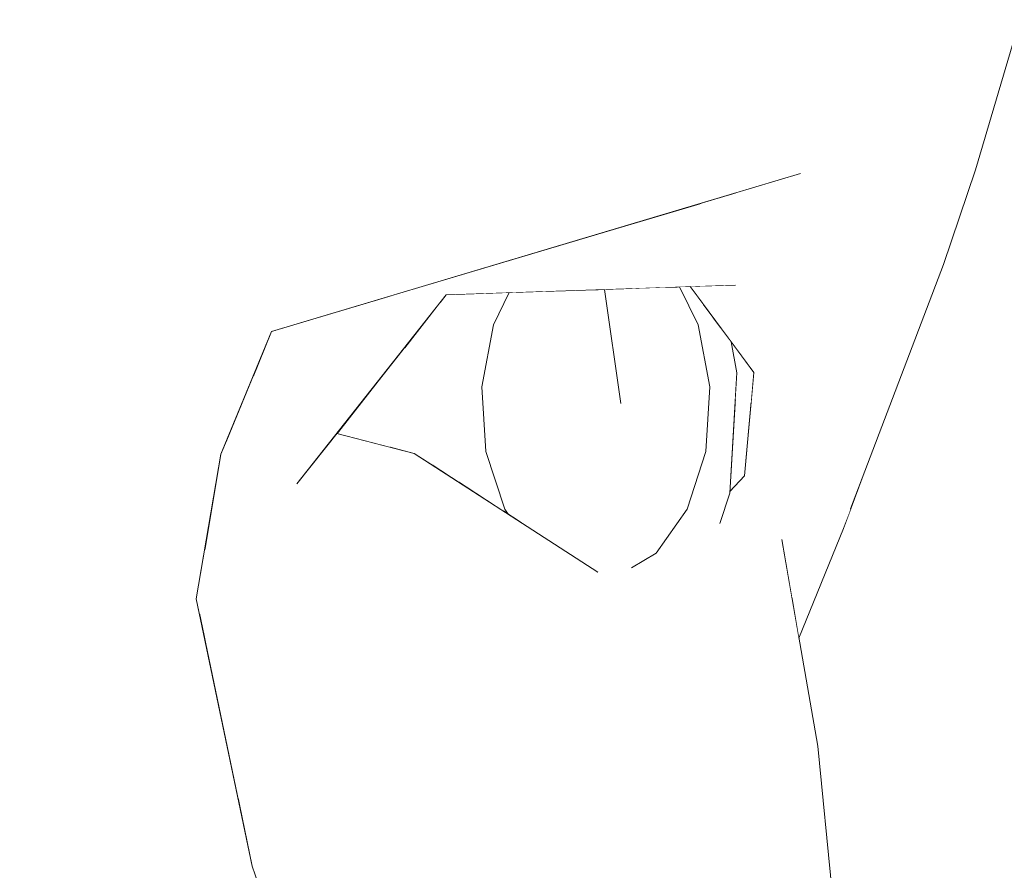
# Model space of a CAD drawing. Header units: millimetres. Extents: x 90539 to 127778, y -34922 to 14506.
# Tile 150 of 256: x 111048 to 111072, y 1211 to 1232. Entities that reach past the tile are written whole.
import ezdxf

# ---------------------------------------------------------------- set-up
doc = ezdxf.new("R2010")
doc.units = ezdxf.units.MM
doc.header["$MEASUREMENT"] = 0
doc.linetypes.add('Wipeout_Contour', pattern=[1000, 0, -1000])
for name, color, linetype in [('Nowe_A-Niepełnosprawni', 7, 'Continuous'), ('Nowe_A-Wymiary-Zewnętrzne', 7, 'Continuous'), ('Nowe_A-Ściany-Działowe', 7, 'Continuous')]:
    doc.layers.add(name, color=color, linetype=linetype)
doc.layers.add('Nowe_A-Niepełnosprawni_Nr_pióra__4', color=7, linetype='Continuous', lineweight=13)
doc.layers.add('Nowe_A-Wymiary-Zewnętrzne_Nr_pióra__46', color=5, linetype='Continuous', lineweight=15)
doc.layers.add('Nowe_A-Wymiary-Zewnętrzne_Nr_pióra__45', color=7, linetype='Continuous', lineweight=15, true_color=0x40a5ff)
doc.layers.add('Nowe_A-Wymiary-Zewnętrzne_Nr_pióra__85', color=7, linetype='Continuous', lineweight=13, true_color=0x80c2ff)
doc.styles.add('STYL_AUTOMATYCZNY_2', font='arial.ttf')
doc.dimstyles.new('STYL_AUTOMATYCZNY__1', dxfattribs={"dimtxt": 125, "dimasz": 47.5, "dimexe": 0.18, "dimexo": 20, "dimgap": 0, "dimtad": 1, "dimdec": 1, "dimlfac": 0.1, "dimzin": 0, "dimdsep": 46, "dimtxsty": 'STYL_AUTOMATYCZNY_2', "dimblk": 'ARROWHEAD_11', "dimblk1": 'ARROWHEAD_11', "dimblk2": 'ARROWHEAD_11', "dimcen": 0.09, "dimclrd": 256, "dimclre": 256, "dimclrt": 5, "dimadec": 1, "dimazin": 0, "dimtfac": 1, "dimtdec": 4, "dimtmove": 0, "dimatfit": 3, "dimfxl": 0, "dimtolj": 1, "dimtzin": 0, "dimarcsym": 0})

# ---------------------------------------------------------------- blocks, each defined once
blk = doc.blocks.new('ElemPrzekroju_23')
at = {"color": 254, "linetype": 'Wipeout_Contour', "lineweight": 0, "ltscale": 333236.734155}
blk.add_wipeout([(111070.979, 1225.71), (111071.77, 1228.06), (111073.411, 1233.63)], dxfattribs=at).dxf.layer = 'Nowe_A-Niepełnosprawni'
at = {"color": 254, "linetype": 'Wipeout_Contour', "lineweight": 0, "ltscale": 333164.690909}
blk.add_wipeout([(111053.089, 1228.24), (111044.568, 1229.17), (111046.385, 1225.76)], dxfattribs=at).dxf.layer = 'Nowe_A-Niepełnosprawni'
at = {"color": 254, "linetype": 'Wipeout_Contour', "lineweight": 0, "ltscale": 333189.692306}
blk.add_wipeout([(111054.284, 1224.05), (111059.806, 1226.57), (111054.92, 1226.57)], dxfattribs=at).dxf.layer = 'Nowe_A-Niepełnosprawni'
at = {"color": 254, "linetype": 'Wipeout_Contour', "lineweight": 0, "ltscale": 333221.412301}
blk.add_wipeout([(111066.269, 1223.03), (111068.765, 1223.32), (111065.81, 1225.2)], dxfattribs=at).dxf.layer = 'Nowe_A-Niepełnosprawni'
at = {"color": 254, "linetype": 'Wipeout_Contour', "lineweight": 0, "ltscale": 777481.680121}
blk.add_wipeout([(111060.426, 1219.343), (111062.394, 1218.07), (111063.472, 1218.148), (111063.229, 1218.181), (111062.876, 1218.297), (111061.999, 1218.635), (111061.117, 1219.017)], dxfattribs=at).dxf.layer = 'Nowe_A-Niepełnosprawni'
at = {"color": 254, "linetype": 'Wipeout_Contour', "lineweight": 0, "ltscale": 333171.405268}
blk.add_wipeout([(111054.46, 1199.78), (111050.105, 1213.69), (111046.993, 1214.93)], dxfattribs=at).dxf.layer = 'Nowe_A-Niepełnosprawni'
at = {"color": 254, "linetype": 'Wipeout_Contour', "lineweight": 0, "ltscale": 333231.030779}
blk.add_wipeout([(111068.376, 1237.13), (111069.607, 1231.14), (111072.273, 1235.85)], dxfattribs=at).dxf.layer = 'Nowe_A-Niepełnosprawni'
at = {"color": 254, "linetype": 'Wipeout_Contour', "lineweight": 0, "ltscale": 333191.116862}
blk.add_wipeout([(111053.138, 1234.52), (111053.089, 1228.24), (111063.943, 1229.22)], dxfattribs=at).dxf.layer = 'Nowe_A-Niepełnosprawni'
at = {"color": 254, "linetype": 'Wipeout_Contour', "lineweight": 0, "ltscale": 333201.906925}
blk.add_wipeout([(111054.284, 1224.05), (111067.429, 1227.97), (111059.806, 1226.57)], dxfattribs=at).dxf.layer = 'Nowe_A-Niepełnosprawni'
at = {"color": 254, "linetype": 'Wipeout_Contour', "lineweight": 0, "ltscale": 333159.741386}
blk.add_wipeout([(111044.42, 1222.33), (111048.683, 1222.36), (111046.385, 1225.76)], dxfattribs=at).dxf.layer = 'Nowe_A-Niepełnosprawni'
at = {"color": 254, "linetype": 'Wipeout_Contour', "lineweight": 0, "ltscale": 333224.065823}
blk.add_wipeout([(111068.765, 1223.32), (111066.962, 1218.88), (111068.666, 1219.64)], dxfattribs=at).dxf.layer = 'Nowe_A-Niepełnosprawni'
at = {"color": 254, "linetype": 'Wipeout_Contour', "lineweight": 0, "ltscale": 333210.110647}
blk.add_wipeout([(111062.394, 1218.07), (111061.517, 1214.15), (111065.909, 1217.32)], dxfattribs=at).dxf.layer = 'Nowe_A-Niepełnosprawni'
at = {"color": 254, "linetype": 'Wipeout_Contour', "lineweight": 0, "ltscale": 333181.837475}
blk.add_wipeout([(111050.105, 1213.69), (111054.46, 1199.78), (111057.756, 1199.58)], dxfattribs=at).dxf.layer = 'Nowe_A-Niepełnosprawni'
at = {"color": 254, "linetype": 'Wipeout_Contour', "lineweight": 0, "ltscale": 333194.628833}
blk.add_wipeout([(111056.836, 1236.92), (111053.138, 1234.52), (111063.943, 1229.22)], dxfattribs=at).dxf.layer = 'Nowe_A-Niepełnosprawni'
at = {"color": 254, "linetype": 'Wipeout_Contour', "lineweight": 0, "ltscale": 333233.304583}
blk.add_wipeout([(111070.979, 1225.71), (111072.273, 1235.85), (111069.607, 1231.14)], dxfattribs=at).dxf.layer = 'Nowe_A-Niepełnosprawni'
at = {"color": 254, "linetype": 'Wipeout_Contour', "lineweight": 0, "ltscale": 333220.24037}
blk.add_wipeout([(111067.853, 1213.75), (111066.036, 1220.46), (111065.909, 1217.32)], dxfattribs=at).dxf.layer = 'Nowe_A-Niepełnosprawni'
at = {"color": 254, "linetype": 'Wipeout_Contour', "lineweight": 0, "ltscale": 333226.344074}
blk.add_wipeout([(111068.497, 1219.15), (111068.958, 1220.407), (111068.666, 1219.64)], dxfattribs=at).dxf.layer = 'Nowe_A-Niepełnosprawni'
at = {"color": 254, "linetype": 'Wipeout_Contour', "lineweight": 0, "ltscale": 555308.535636}
blk.add_wipeout([(111052.417, 1217.41), (111052.494, 1217.042), (111061.517, 1214.15), (111054.92, 1220.26), (111052.623, 1218.615)], dxfattribs=at).dxf.layer = 'Nowe_A-Niepełnosprawni'
at = {"color": 254, "linetype": 'Wipeout_Contour', "lineweight": 0, "ltscale": 333181.393581}
blk.add_wipeout([(111057.756, 1199.58), (111053.803, 1210.77), (111050.105, 1213.69)], dxfattribs=at).dxf.layer = 'Nowe_A-Niepełnosprawni'
at = {"color": 254, "linetype": 'Wipeout_Contour', "lineweight": 0, "ltscale": 333206.367575}
blk.add_wipeout([(111065.364, 1234.89), (111056.836, 1236.92), (111063.943, 1229.22)], dxfattribs=at).dxf.layer = 'Nowe_A-Niepełnosprawni'
at = {"color": 254, "linetype": 'Wipeout_Contour', "lineweight": 0, "ltscale": 333224.738538}
blk.add_wipeout([(111067.429, 1227.97), (111065.808, 1227.487), (111070.979, 1225.71)], dxfattribs=at).dxf.layer = 'Nowe_A-Niepełnosprawni'
at = {"color": 254, "linetype": 'Wipeout_Contour', "lineweight": 0, "ltscale": 444248.006768}
blk.add_wipeout([(111053.171, 1221.338), (111054.92, 1220.26), (111058.625, 1224.96), (111053.825, 1222.933)], dxfattribs=at).dxf.layer = 'Nowe_A-Niepełnosprawni'
at = {"color": 254, "linetype": 'Wipeout_Contour', "lineweight": 0, "ltscale": 333222.029792}
blk.add_wipeout([(111067.853, 1213.75), (111065.909, 1217.32), (111068.631, 1205.96)], dxfattribs=at).dxf.layer = 'Nowe_A-Niepełnosprawni'
at = {"color": 254, "linetype": 'Wipeout_Contour', "lineweight": 0, "ltscale": 555311.383192}
blk.add_wipeout([(111052.62, 1216.436), (111052.745, 1215.839), (111053.435, 1212.532), (111056.073, 1207), (111062.373, 1209.76)], dxfattribs=at).dxf.layer = 'Nowe_A-Niepełnosprawni'
at = {"color": 254, "linetype": 'Wipeout_Contour', "lineweight": 0, "ltscale": 333217.040153}
blk.add_wipeout([(111063.943, 1229.22), (111067.21, 1228.72), (111065.364, 1234.89)], dxfattribs=at).dxf.layer = 'Nowe_A-Niepełnosprawni'
at = {"color": 254, "linetype": 'Wipeout_Contour', "lineweight": 0, "ltscale": 333168.599658}
blk.add_wipeout([(111053.089, 1228.24), (111046.385, 1225.76), (111048.683, 1222.36)], dxfattribs=at).dxf.layer = 'Nowe_A-Niepełnosprawni'
at = {"color": 254, "linetype": 'Wipeout_Contour', "lineweight": 0, "ltscale": 333208.458583}
blk.add_wipeout([(111058.625, 1224.96), (111065.81, 1225.2), (111063.985, 1226.83)], dxfattribs=at).dxf.layer = 'Nowe_A-Niepełnosprawni'
at = {"color": 254, "linetype": 'Wipeout_Contour', "lineweight": 0, "ltscale": 333183.453144}
blk.add_wipeout([(111054.284, 1224.05), (111054.246, 1223.958), (111054.412, 1224.088)], dxfattribs=at).dxf.layer = 'Nowe_A-Niepełnosprawni'
at = {"color": 254, "linetype": 'Wipeout_Contour', "lineweight": 0, "ltscale": 444241.153118}
blk.add_wipeout([(111053.032, 1221), (111052.623, 1218.615), (111054.92, 1220.26), (111053.171, 1221.338)], dxfattribs=at).dxf.layer = 'Nowe_A-Niepełnosprawni'
at = {"color": 254, "linetype": 'Wipeout_Contour', "lineweight": 0, "ltscale": 333221.097236}
blk.add_wipeout([(111065.909, 1217.32), (111066.439, 1210.56), (111068.631, 1205.96)], dxfattribs=at).dxf.layer = 'Nowe_A-Niepełnosprawni'
at = {"color": 254, "linetype": 'Wipeout_Contour', "lineweight": 0, "ltscale": 333170.716746}
blk.add_wipeout([(111046.993, 1214.93), (111049.44, 1203.96), (111054.46, 1199.78)], dxfattribs=at).dxf.layer = 'Nowe_A-Niepełnosprawni'
at = {"color": 254, "linetype": 'Wipeout_Contour', "lineweight": 0, "ltscale": 333170.753078}
blk.add_wipeout([(111053.138, 1234.52), (111044.568, 1229.17), (111053.089, 1228.24)], dxfattribs=at).dxf.layer = 'Nowe_A-Niepełnosprawni'
at = {"color": 254, "linetype": 'Wipeout_Contour', "lineweight": 0, "ltscale": 333218.948679}
blk.add_wipeout([(111068.765, 1223.32), (111063.985, 1226.83), (111065.81, 1225.2)], dxfattribs=at).dxf.layer = 'Nowe_A-Niepełnosprawni'
at = {"color": 254, "linetype": 'Wipeout_Contour', "lineweight": 0, "ltscale": 333177.282239}
blk.add_wipeout([(111051.766, 1219.45), (111052.417, 1217.41), (111053.032, 1221)], dxfattribs=at).dxf.layer = 'Nowe_A-Niepełnosprawni'
at = {"color": 254, "linetype": 'Wipeout_Contour', "lineweight": 0, "ltscale": 333161.932092}
blk.add_wipeout([(111044.773, 1220.09), (111046.993, 1214.93), (111050.105, 1213.69)], dxfattribs=at).dxf.layer = 'Nowe_A-Niepełnosprawni'
at = {"color": 254, "linetype": 'Wipeout_Contour', "lineweight": 0, "ltscale": 333223.2519}
blk.add_wipeout([(111068.666, 1219.64), (111066.962, 1218.88), (111067.212, 1217.44)], dxfattribs=at).dxf.layer = 'Nowe_A-Niepełnosprawni'
at = {"color": 254, "linetype": 'Wipeout_Contour', "lineweight": 0, "ltscale": 333213.377381}
blk.add_wipeout([(111061.517, 1214.15), (111066.439, 1210.56), (111065.909, 1217.32)], dxfattribs=at).dxf.layer = 'Nowe_A-Niepełnosprawni'
at = {"color": 254, "linetype": 'Wipeout_Contour', "lineweight": 0, "ltscale": 333160.20529}
blk.add_wipeout([(111041.733, 1233.23), (111044.568, 1229.17), (111053.138, 1234.52)], dxfattribs=at).dxf.layer = 'Nowe_A-Niepełnosprawni'
at = {"color": 254, "linetype": 'Wipeout_Contour', "lineweight": 0, "ltscale": 333198.970577}
blk.add_wipeout([(111054.92, 1226.57), (111059.806, 1226.57), (111063.943, 1229.22)], dxfattribs=at).dxf.layer = 'Nowe_A-Niepełnosprawni'
at = {"color": 254, "linetype": 'Wipeout_Contour', "lineweight": 0, "ltscale": 333181.048643}
blk.add_wipeout([(111053.032, 1221), (111054.284, 1224.05), (111053.053, 1223.2)], dxfattribs=at).dxf.layer = 'Nowe_A-Niepełnosprawni'
at = {"color": 254, "linetype": 'Wipeout_Contour', "lineweight": 0, "ltscale": 333163.347065}
blk.add_wipeout([(111044.773, 1220.09), (111050.105, 1213.69), (111048.655, 1220.06)], dxfattribs=at).dxf.layer = 'Nowe_A-Niepełnosprawni'
at = {"color": 254, "linetype": 'Wipeout_Contour', "lineweight": 0, "ltscale": 333198.470329}
blk.add_wipeout([(111061.517, 1214.15), (111062.394, 1218.07), (111054.92, 1220.26)], dxfattribs=at).dxf.layer = 'Nowe_A-Niepełnosprawni'
at = {"color": 254, "linetype": 'Wipeout_Contour', "lineweight": 0, "ltscale": 333211.274873}
blk.add_wipeout([(111059.806, 1226.57), (111067.21, 1228.72), (111063.943, 1229.22)], dxfattribs=at).dxf.layer = 'Nowe_A-Niepełnosprawni'
at = {"color": 254, "linetype": 'Wipeout_Contour', "lineweight": 0, "ltscale": 333188.958108}
blk.add_wipeout([(111055.91, 1221.515), (111054.92, 1220.26), (111057.833, 1221.02)], dxfattribs=at).dxf.layer = 'Nowe_A-Niepełnosprawni'
at = {"color": 254, "linetype": 'Wipeout_Contour', "lineweight": 0, "ltscale": 333175.650205}
blk.add_wipeout([(111050.105, 1213.69), (111053.803, 1210.77), (111051.766, 1219.45)], dxfattribs=at).dxf.layer = 'Nowe_A-Niepełnosprawni'
at = {"color": 254, "linetype": 'Wipeout_Contour', "lineweight": 0, "ltscale": 555353.294533}
blk.add_wipeout([(111062.394, 1218.07), (111065.909, 1217.32), (111063.99, 1218.144), (111063.779, 1218.115), (111063.472, 1218.148)], dxfattribs=at).dxf.layer = 'Nowe_A-Niepełnosprawni'
at = {"color": 254, "linetype": 'Wipeout_Contour', "lineweight": 0, "ltscale": 333210.474006}
blk.add_wipeout([(111061.517, 1214.15), (111062.373, 1209.76), (111066.439, 1210.56)], dxfattribs=at).dxf.layer = 'Nowe_A-Niepełnosprawni'
at = {"color": 254, "linetype": 'Wipeout_Contour', "lineweight": 0, "ltscale": 333222.221697}
blk.add_wipeout([(111069.55, 1225.9), (111063.985, 1226.83), (111068.765, 1223.32)], dxfattribs=at).dxf.layer = 'Nowe_A-Niepełnosprawni'
at = {"color": 254, "linetype": 'Wipeout_Contour', "lineweight": 0, "ltscale": 333177.510992}
blk.add_wipeout([(111051.766, 1219.45), (111053.032, 1221), (111053.053, 1223.2)], dxfattribs=at).dxf.layer = 'Nowe_A-Niepełnosprawni'
at = {"color": 254, "linetype": 'Wipeout_Contour', "lineweight": 0, "ltscale": 333195.35583}
blk.add_wipeout([(111054.92, 1220.26), (111062.394, 1218.07), (111057.833, 1221.02)], dxfattribs=at).dxf.layer = 'Nowe_A-Niepełnosprawni'
at = {"color": 254, "linetype": 'Wipeout_Contour', "lineweight": 0, "ltscale": 777503.105968}
blk.add_wipeout([(111063.989, 1218.145), (111065.909, 1217.32), (111066.036, 1220.46), (111065.67, 1220.069), (111065.668, 1220.03), (111065.424, 1219.278), (111064.696, 1218.477)], dxfattribs=at).dxf.layer = 'Nowe_A-Niepełnosprawni'
at = {"color": 254, "linetype": 'Wipeout_Contour', "lineweight": 0, "ltscale": 444244.730627}
blk.add_wipeout([(111056.073, 1207), (111053.435, 1212.532), (111053.803, 1210.77), (111054.682, 1208.282)], dxfattribs=at).dxf.layer = 'Nowe_A-Niepełnosprawni'
at = {"color": 254, "linetype": 'Wipeout_Contour', "lineweight": 0, "ltscale": 333214.332621}
blk.add_wipeout([(111059.806, 1226.57), (111067.429, 1227.97), (111067.21, 1228.72)], dxfattribs=at).dxf.layer = 'Nowe_A-Niepełnosprawni'
at = {"color": 254, "linetype": 'Wipeout_Contour', "lineweight": 0, "ltscale": 333227.568558}
blk.add_wipeout([(111069.55, 1225.9), (111068.765, 1223.32), (111068.666, 1219.64)], dxfattribs=at).dxf.layer = 'Nowe_A-Niepełnosprawni'
at = {"color": 254, "linetype": 'Wipeout_Contour', "lineweight": 0, "ltscale": 555363.666462}
blk.add_wipeout([(111066.269, 1223.03), (111065.703, 1223.792), (111065.845, 1223.02), (111065.805, 1222.352), (111066.201, 1222.283)], dxfattribs=at).dxf.layer = 'Nowe_A-Niepełnosprawni'
at = {"color": 254, "linetype": 'Wipeout_Contour', "lineweight": 0, "ltscale": 333173.459495}
blk.add_wipeout([(111048.683, 1222.36), (111051.766, 1219.45), (111053.053, 1223.2)], dxfattribs=at).dxf.layer = 'Nowe_A-Niepełnosprawni'
at = {"color": 254, "linetype": 'Wipeout_Contour', "lineweight": 0, "ltscale": 444255.639501}
blk.add_wipeout([(111052.494, 1217.042), (111052.62, 1216.436), (111062.373, 1209.76), (111061.517, 1214.15)], dxfattribs=at).dxf.layer = 'Nowe_A-Niepełnosprawni'
at = {"color": 254, "linetype": 'Wipeout_Contour', "lineweight": 0, "ltscale": 333228.273545}
blk.add_wipeout([(111069.607, 1231.14), (111067.429, 1227.97), (111070.979, 1225.71)], dxfattribs=at).dxf.layer = 'Nowe_A-Niepełnosprawni'
at = {"color": 254, "linetype": 'Wipeout_Contour', "lineweight": 0, "ltscale": 444269.293764}
blk.add_wipeout([(111062.381, 1226.465), (111057.217, 1224.925), (111058.625, 1224.96), (111063.985, 1226.83)], dxfattribs=at).dxf.layer = 'Nowe_A-Niepełnosprawni'
at = {"color": 254, "linetype": 'Wipeout_Contour', "lineweight": 0, "ltscale": 333221.664805}
blk.add_wipeout([(111068.765, 1223.32), (111066.269, 1223.03), (111066.036, 1220.46)], dxfattribs=at).dxf.layer = 'Nowe_A-Niepełnosprawni'
at = {"color": 254, "linetype": 'Wipeout_Contour', "lineweight": 0, "ltscale": 333170.594093}
blk.add_wipeout([(111048.655, 1220.06), (111050.105, 1213.69), (111051.766, 1219.45)], dxfattribs=at).dxf.layer = 'Nowe_A-Niepełnosprawni'
at = {"color": 254, "linetype": 'Wipeout_Contour', "lineweight": 0, "ltscale": 333223.716129}
blk.add_wipeout([(111065.364, 1234.89), (111069.607, 1231.14), (111068.376, 1237.13)], dxfattribs=at).dxf.layer = 'Nowe_A-Niepełnosprawni'
at = {"color": 254, "linetype": 'Wipeout_Contour', "lineweight": 0, "ltscale": 333192.651678}
blk.add_wipeout([(111063.943, 1229.22), (111053.089, 1228.24), (111054.92, 1226.57)], dxfattribs=at).dxf.layer = 'Nowe_A-Niepełnosprawni'
at = {"color": 254, "linetype": 'Wipeout_Contour', "lineweight": 0, "ltscale": 444299.502006}
blk.add_wipeout([(111065.797, 1227.483), (111069.55, 1225.9), (111070.979, 1225.71), (111065.808, 1227.487)], dxfattribs=at).dxf.layer = 'Nowe_A-Niepełnosprawni'
at = {"color": 254, "linetype": 'Wipeout_Contour', "lineweight": 0, "ltscale": 555312.649857}
blk.add_wipeout([(111054.246, 1223.958), (111053.825, 1222.933), (111058.625, 1224.96), (111057.217, 1224.925), (111054.412, 1224.088)], dxfattribs=at).dxf.layer = 'Nowe_A-Niepełnosprawni'
at = {"color": 254, "linetype": 'Wipeout_Contour', "lineweight": 0, "ltscale": 333207.456826}
blk.add_wipeout([(111062.56, 1225.091), (111061.829, 1225.067), (111062.967, 1222.26)], dxfattribs=at).dxf.layer = 'Nowe_A-Niepełnosprawni'
at = {"color": 254, "linetype": 'Wipeout_Contour', "lineweight": 0, "ltscale": 444290.630165}
blk.add_wipeout([(111065.805, 1222.352), (111065.67, 1220.069), (111066.036, 1220.46), (111066.201, 1222.283)], dxfattribs=at).dxf.layer = 'Nowe_A-Niepełnosprawni'
at = {"color": 254, "linetype": 'Wipeout_Contour', "lineweight": 0, "ltscale": 333162.068207}
blk.add_wipeout([(111049.44, 1203.96), (111045.091, 1214.01), (111048.033, 1203.68)], dxfattribs=at).dxf.layer = 'Nowe_A-Niepełnosprawni'
at = {"color": 254, "linetype": 'Wipeout_Contour', "lineweight": 0, "ltscale": 333225.058237}
blk.add_wipeout([(111069.607, 1231.14), (111067.21, 1228.72), (111067.429, 1227.97)], dxfattribs=at).dxf.layer = 'Nowe_A-Niepełnosprawni'
at = {"color": 254, "linetype": 'Wipeout_Contour', "lineweight": 0, "ltscale": 333174.585133}
blk.add_wipeout([(111053.053, 1223.2), (111053.089, 1228.24), (111048.683, 1222.36)], dxfattribs=at).dxf.layer = 'Nowe_A-Niepełnosprawni'
at = {"color": 254, "linetype": 'Wipeout_Contour', "lineweight": 0, "ltscale": 333211.6999}
blk.add_wipeout([(111065.097, 1227.275), (111062.381, 1226.465), (111063.985, 1226.83)], dxfattribs=at).dxf.layer = 'Nowe_A-Niepełnosprawni'
at = {"color": 254, "linetype": 'Wipeout_Contour', "lineweight": 0, "ltscale": 333229.541973}
blk.add_wipeout([(111070.979, 1225.71), (111069.55, 1225.9), (111068.666, 1219.64)], dxfattribs=at).dxf.layer = 'Nowe_A-Niepełnosprawni'
at = {"color": 254, "linetype": 'Wipeout_Contour', "lineweight": 0, "ltscale": 333205.842073}
blk.add_wipeout([(111061.829, 1225.067), (111060.782, 1225.032), (111062.967, 1222.26)], dxfattribs=at).dxf.layer = 'Nowe_A-Niepełnosprawni'
at = {"color": 254, "linetype": 'Wipeout_Contour', "lineweight": 0, "ltscale": 333220.869305}
blk.add_wipeout([(111066.036, 1220.46), (111067.853, 1213.75), (111066.962, 1218.88)], dxfattribs=at).dxf.layer = 'Nowe_A-Niepełnosprawni'
at = {"color": 254, "linetype": 'Wipeout_Contour', "lineweight": 0, "ltscale": 333161.400015}
blk.add_wipeout([(111049.44, 1203.96), (111046.993, 1214.93), (111045.091, 1214.01)], dxfattribs=at).dxf.layer = 'Nowe_A-Niepełnosprawni'
at = {"layer": 'Nowe_A-Niepełnosprawni_Nr_pióra__4', "color": 7, "linetype": 'Continuous', "lineweight": 13}
blk.add_line((111068.631, 1205.96), (111067.853, 1213.75), dxfattribs=at)
at = {"color": 254, "linetype": 'Wipeout_Contour', "lineweight": 0, "ltscale": 333237.121544}
blk.add_wipeout([(111072.273, 1235.85), (111070.979, 1225.71), (111073.411, 1233.63)], dxfattribs=at).dxf.layer = 'Nowe_A-Niepełnosprawni'
at = {"color": 254, "linetype": 'Wipeout_Contour', "lineweight": 0, "ltscale": 333222.728511}
blk.add_wipeout([(111065.364, 1234.89), (111067.21, 1228.72), (111069.607, 1231.14)], dxfattribs=at).dxf.layer = 'Nowe_A-Niepełnosprawni'
at = {"color": 254, "linetype": 'Wipeout_Contour', "lineweight": 0, "ltscale": 444292.013257}
blk.add_wipeout([(111063.985, 1226.83), (111069.55, 1225.9), (111065.797, 1227.483), (111065.097, 1227.275)], dxfattribs=at).dxf.layer = 'Nowe_A-Niepełnosprawni'
at = {"color": 254, "linetype": 'Wipeout_Contour', "lineweight": 0, "ltscale": 333182.350608}
blk.add_wipeout([(111054.92, 1226.57), (111053.053, 1223.2), (111054.284, 1224.05)], dxfattribs=at).dxf.layer = 'Nowe_A-Niepełnosprawni'
at = {"color": 254, "linetype": 'Wipeout_Contour', "lineweight": 0, "ltscale": 444271.296004}
blk.add_wipeout([(111059.799, 1224.21), (111062.967, 1222.26), (111060.782, 1225.032), (111060.189, 1225.012)], dxfattribs=at).dxf.layer = 'Nowe_A-Niepełnosprawni'
at = {"color": 254, "linetype": 'Wipeout_Contour', "lineweight": 0, "ltscale": 333222.052265}
blk.add_wipeout([(111066.036, 1220.46), (111066.962, 1218.88), (111068.765, 1223.32)], dxfattribs=at).dxf.layer = 'Nowe_A-Niepełnosprawni'
at = {"color": 254, "linetype": 'Wipeout_Contour', "lineweight": 0, "ltscale": 333169.71716}
blk.add_wipeout([(111048.683, 1222.36), (111048.655, 1220.06), (111051.766, 1219.45)], dxfattribs=at).dxf.layer = 'Nowe_A-Niepełnosprawni'
at = {"layer": 'Nowe_A-Niepełnosprawni_Nr_pióra__4', "color": 7, "linetype": 'Continuous', "lineweight": 13}
for p, q in [((111071.77, 1228.06), (111073.411, 1233.63)), ((111070.979, 1225.71), (111071.77, 1228.06))]:
    blk.add_line(p, q, dxfattribs=at)
at = {"color": 254, "linetype": 'Wipeout_Contour', "lineweight": 0, "ltscale": 333181.846632}
blk.add_wipeout([(111053.089, 1228.24), (111053.053, 1223.2), (111054.92, 1226.57)], dxfattribs=at).dxf.layer = 'Nowe_A-Niepełnosprawni'
at = {"color": 254, "linetype": 'Wipeout_Contour', "lineweight": 0, "ltscale": 333216.807212}
blk.add_wipeout([(111065.81, 1225.2), (111064.685, 1225.162), (111066.269, 1223.03)], dxfattribs=at).dxf.layer = 'Nowe_A-Niepełnosprawni'
at = {"color": 254, "linetype": 'Wipeout_Contour', "lineweight": 0, "ltscale": 333202.890755}
blk.add_wipeout([(111062.967, 1222.26), (111059.799, 1224.21), (111059.509, 1222.67)], dxfattribs=at).dxf.layer = 'Nowe_A-Niepełnosprawni'
at = {"color": 254, "linetype": 'Wipeout_Contour', "lineweight": 0, "ltscale": 333161.42676}
blk.add_wipeout([(111048.655, 1220.06), (111048.683, 1222.36), (111044.42, 1222.33)], dxfattribs=at).dxf.layer = 'Nowe_A-Niepełnosprawni'
at = {"color": 254, "linetype": 'Wipeout_Contour', "lineweight": 0, "ltscale": 444298.434562}
blk.add_wipeout([(111067.212, 1217.44), (111067.218, 1217.408), (111068.497, 1219.15), (111068.666, 1219.64)], dxfattribs=at).dxf.layer = 'Nowe_A-Niepełnosprawni'
at = {"color": 254, "linetype": 'Wipeout_Contour', "lineweight": 0, "ltscale": 333178.13759}
blk.add_wipeout([(111052.417, 1217.41), (111051.766, 1219.45), (111053.803, 1210.77)], dxfattribs=at).dxf.layer = 'Nowe_A-Niepełnosprawni'
at = {"layer": 'Nowe_A-Niepełnosprawni_Nr_pióra__4', "color": 7, "linetype": 'Continuous', "lineweight": 13}
for p, q in [((111070.979, 1225.71), (111068.666, 1219.64)), ((111054.284, 1224.05), (111053.032, 1221)), ((111066.269, 1223.03), (111066.036, 1220.46)), ((111053.032, 1221), (111052.417, 1217.41)), ((111052.417, 1217.41), (111053.803, 1210.77)), ((111057.756, 1199.58), (111053.803, 1210.77))]:
    blk.add_line(p, q, dxfattribs=at)
at = {"color": 254, "linetype": 'Wipeout_Contour', "lineweight": 0, "ltscale": 555330.231901}
blk.add_wipeout([(111058.477, 1224.771), (111059.799, 1224.21), (111060.189, 1225.012), (111059.066, 1224.975), (111058.625, 1224.96)], dxfattribs=at).dxf.layer = 'Nowe_A-Niepełnosprawni'
at = {"color": 254, "linetype": 'Wipeout_Contour', "lineweight": 0, "ltscale": 333202.726366}
blk.add_wipeout([(111062.967, 1222.26), (111059.509, 1222.67), (111059.608, 1221.07)], dxfattribs=at).dxf.layer = 'Nowe_A-Niepełnosprawni'
at = {"color": 254, "linetype": 'Wipeout_Contour', "lineweight": 0, "ltscale": 333158.390864}
blk.add_wipeout([(111048.655, 1220.06), (111044.42, 1222.33), (111044.773, 1220.09)], dxfattribs=at).dxf.layer = 'Nowe_A-Niepełnosprawni'
at = {"color": 254, "linetype": 'Wipeout_Contour', "lineweight": 0, "ltscale": 333223.491441}
blk.add_wipeout([(111067.218, 1217.408), (111067.388, 1216.429), (111068.497, 1219.15)], dxfattribs=at).dxf.layer = 'Nowe_A-Niepełnosprawni'
at = {"layer": 'Nowe_A-Niepełnosprawni_Nr_pióra__4', "color": 7, "linetype": 'Continuous', "lineweight": 13}
for p, q in [((111068.497, 1219.15), (111068.958, 1220.407)), ((111068.497, 1219.15), (111067.388, 1216.429)), ((111066.962, 1218.88), (111067.853, 1213.75))]:
    blk.add_line(p, q, dxfattribs=at)
at = {"color": 254, "linetype": 'Wipeout_Contour', "lineweight": 0, "ltscale": 333196.182223}
blk.add_wipeout([(111057.572, 1223.623), (111059.799, 1224.21), (111058.477, 1224.771)], dxfattribs=at).dxf.layer = 'Nowe_A-Niepełnosprawni'
at = {"color": 254, "linetype": 'Wipeout_Contour', "lineweight": 0, "ltscale": 333203.151087}
blk.add_wipeout([(111062.967, 1222.26), (111059.608, 1221.07), (111060.082, 1219.63)], dxfattribs=at).dxf.layer = 'Nowe_A-Niepełnosprawni'
at = {"color": 254, "linetype": 'Wipeout_Contour', "lineweight": 0, "ltscale": 444260.706859}
blk.add_wipeout([(111056.985, 1222.879), (111059.509, 1222.67), (111059.799, 1224.21), (111057.572, 1223.623)], dxfattribs=at).dxf.layer = 'Nowe_A-Niepełnosprawni'
at = {"color": 254, "linetype": 'Wipeout_Contour', "lineweight": 0, "ltscale": 555339.23939}
blk.add_wipeout([(111062.967, 1222.26), (111060.082, 1219.63), (111060.165, 1219.512), (111060.426, 1219.343), (111061.117, 1219.017)], dxfattribs=at).dxf.layer = 'Nowe_A-Niepełnosprawni'
at = {"layer": 'Nowe_A-Niepełnosprawni_Nr_pióra__4', "color": 7, "linetype": 'Continuous', "lineweight": 13}
blk.add_line((111059.799, 1224.21), (111060.189, 1225.012), dxfattribs=at)
at = {"color": 254, "linetype": 'Wipeout_Contour', "lineweight": 0, "ltscale": 444256.857451}
blk.add_wipeout([(111055.91, 1221.515), (111057.222, 1221.177), (111059.509, 1222.67), (111056.985, 1222.879)], dxfattribs=at).dxf.layer = 'Nowe_A-Niepełnosprawni'
at = {"color": 254, "linetype": 'Wipeout_Contour', "lineweight": 0, "ltscale": 333206.203216}
blk.add_wipeout([(111061.117, 1219.017), (111061.999, 1218.635), (111062.967, 1222.26)], dxfattribs=at).dxf.layer = 'Nowe_A-Niepełnosprawni'
at = {"color": 254, "linetype": 'Wipeout_Contour', "lineweight": 0, "ltscale": 555325.858481}
blk.add_wipeout([(111057.222, 1221.177), (111057.833, 1221.02), (111058.274, 1220.735), (111059.608, 1221.07), (111059.509, 1222.67)], dxfattribs=at).dxf.layer = 'Nowe_A-Niepełnosprawni'
at = {"color": 254, "linetype": 'Wipeout_Contour', "lineweight": 0, "ltscale": 333207.524141}
blk.add_wipeout([(111062.967, 1222.26), (111061.999, 1218.635), (111062.876, 1218.297)], dxfattribs=at).dxf.layer = 'Nowe_A-Niepełnosprawni'
at = {"layer": 'Nowe_A-Niepełnosprawni_Nr_pióra__4', "color": 7, "linetype": 'Continuous', "lineweight": 13}
for p, q in [((111059.509, 1222.67), (111059.799, 1224.21)), ((111057.833, 1221.02), (111055.91, 1221.515))]:
    blk.add_line(p, q, dxfattribs=at)
at = {"color": 254, "linetype": 'Wipeout_Contour', "lineweight": 0, "ltscale": 444280.218251}
blk.add_wipeout([(111062.876, 1218.297), (111063.229, 1218.181), (111063.844, 1218.54), (111062.967, 1222.26)], dxfattribs=at).dxf.layer = 'Nowe_A-Niepełnosprawni'
at = {"color": 254, "linetype": 'Wipeout_Contour', "lineweight": 0, "ltscale": 333196.94787}
blk.add_wipeout([(111058.274, 1220.735), (111058.935, 1220.307), (111059.608, 1221.07)], dxfattribs=at).dxf.layer = 'Nowe_A-Niepełnosprawni'
at = {"layer": 'Nowe_A-Niepełnosprawni_Nr_pióra__4', "color": 7, "linetype": 'Continuous', "lineweight": 13}
blk.add_line((111054.92, 1220.26), (111058.625, 1224.96), dxfattribs=at)
at = {"color": 254, "linetype": 'Wipeout_Contour', "lineweight": 0, "ltscale": 333211.48762}
blk.add_wipeout([(111062.967, 1222.26), (111063.844, 1218.54), (111064.607, 1219.63)], dxfattribs=at).dxf.layer = 'Nowe_A-Niepełnosprawni'
at = {"color": 254, "linetype": 'Wipeout_Contour', "lineweight": 0, "ltscale": 444264.918344}
blk.add_wipeout([(111059.608, 1221.07), (111058.935, 1220.307), (111060.031, 1219.599), (111060.082, 1219.63)], dxfattribs=at).dxf.layer = 'Nowe_A-Niepełnosprawni'
at = {"layer": 'Nowe_A-Niepełnosprawni_Nr_pióra__4', "color": 7, "linetype": 'Continuous', "lineweight": 13}
blk.add_line((111059.608, 1221.07), (111059.509, 1222.67), dxfattribs=at)
at = {"color": 254, "linetype": 'Wipeout_Contour', "lineweight": 0, "ltscale": 333212.50447}
blk.add_wipeout([(111062.967, 1222.26), (111064.607, 1219.63), (111065.074, 1221.07)], dxfattribs=at).dxf.layer = 'Nowe_A-Niepełnosprawni'
at = {"color": 254, "linetype": 'Wipeout_Contour', "lineweight": 0, "ltscale": 333200.256536}
blk.add_wipeout([(111060.031, 1219.599), (111060.056, 1219.582), (111060.082, 1219.63)], dxfattribs=at).dxf.layer = 'Nowe_A-Niepełnosprawni'
at = {"color": 254, "linetype": 'Wipeout_Contour', "lineweight": 0, "ltscale": 444280.749835}
blk.add_wipeout([(111063.844, 1218.54), (111063.229, 1218.181), (111063.472, 1218.148), (111063.779, 1218.115)], dxfattribs=at).dxf.layer = 'Nowe_A-Niepełnosprawni'
at = {"color": 254, "linetype": 'Wipeout_Contour', "lineweight": 0, "ltscale": 333212.929111}
blk.add_wipeout([(111062.967, 1222.26), (111065.074, 1221.07), (111065.173, 1222.67)], dxfattribs=at).dxf.layer = 'Nowe_A-Niepełnosprawni'
at = {"color": 254, "linetype": 'Wipeout_Contour', "lineweight": 0, "ltscale": 333200.654404}
blk.add_wipeout([(111060.082, 1219.63), (111060.056, 1219.582), (111060.165, 1219.512)], dxfattribs=at).dxf.layer = 'Nowe_A-Niepełnosprawni'
at = {"color": 254, "linetype": 'Wipeout_Contour', "lineweight": 0, "ltscale": 444282.622316}
blk.add_wipeout([(111063.779, 1218.115), (111063.989, 1218.145), (111064.114, 1218.204), (111063.844, 1218.54)], dxfattribs=at).dxf.layer = 'Nowe_A-Niepełnosprawni'
at = {"layer": 'Nowe_A-Niepełnosprawni_Nr_pióra__4', "color": 7, "linetype": 'Continuous', "lineweight": 13}
for p, q in [((111060.082, 1219.63), (111059.608, 1221.07)), ((111062.394, 1218.07), (111057.833, 1221.02)), ((111060.165, 1219.512), (111060.082, 1219.63))]:
    blk.add_line(p, q, dxfattribs=at)
at = {"color": 254, "linetype": 'Wipeout_Contour', "lineweight": 0, "ltscale": 333212.853428}
blk.add_wipeout([(111062.967, 1222.26), (111065.173, 1222.67), (111064.883, 1224.21)], dxfattribs=at).dxf.layer = 'Nowe_A-Niepełnosprawni'
at = {"color": 254, "linetype": 'Wipeout_Contour', "lineweight": 0, "ltscale": 555354.6897}
blk.add_wipeout([(111064.607, 1219.63), (111063.844, 1218.54), (111064.114, 1218.204), (111064.696, 1218.477), (111064.703, 1218.485)], dxfattribs=at).dxf.layer = 'Nowe_A-Niepełnosprawni'
at = {"layer": 'Nowe_A-Niepełnosprawni_Nr_pióra__4', "color": 7, "linetype": 'Continuous', "lineweight": 13}
blk.add_line((111063.229, 1218.181), (111063.844, 1218.54), dxfattribs=at)
at = {"color": 254, "linetype": 'Wipeout_Contour', "lineweight": 0, "ltscale": 444283.027153}
blk.add_wipeout([(111062.967, 1222.26), (111064.883, 1224.21), (111064.424, 1225.154), (111064.122, 1225.144)], dxfattribs=at).dxf.layer = 'Nowe_A-Niepełnosprawni'
at = {"color": 254, "linetype": 'Wipeout_Contour', "lineweight": 0, "ltscale": 444287.318763}
blk.add_wipeout([(111065.668, 1220.03), (111064.607, 1219.63), (111064.703, 1218.485), (111065.424, 1219.278)], dxfattribs=at).dxf.layer = 'Nowe_A-Niepełnosprawni'
at = {"color": 254, "linetype": 'Wipeout_Contour', "lineweight": 0, "ltscale": 333210.838664}
blk.add_wipeout([(111062.967, 1222.26), (111064.122, 1225.144), (111063.249, 1225.114)], dxfattribs=at).dxf.layer = 'Nowe_A-Niepełnosprawni'
at = {"color": 254, "linetype": 'Wipeout_Contour', "lineweight": 0, "ltscale": 333215.516479}
blk.add_wipeout([(111064.607, 1219.63), (111065.668, 1220.03), (111065.074, 1221.07)], dxfattribs=at).dxf.layer = 'Nowe_A-Niepełnosprawni'
at = {"layer": 'Nowe_A-Niepełnosprawni_Nr_pióra__4', "color": 7, "linetype": 'Continuous', "lineweight": 13}
blk.add_line((111063.844, 1218.54), (111064.607, 1219.63), dxfattribs=at)
at = {"color": 254, "linetype": 'Wipeout_Contour', "lineweight": 0, "ltscale": 333208.929624}
blk.add_wipeout([(111063.249, 1225.114), (111062.56, 1225.091), (111062.967, 1222.26)], dxfattribs=at).dxf.layer = 'Nowe_A-Niepełnosprawni'
at = {"color": 254, "linetype": 'Wipeout_Contour', "lineweight": 0, "ltscale": 333216.461259}
blk.add_wipeout([(111065.074, 1221.07), (111065.668, 1220.03), (111065.845, 1223.02)], dxfattribs=at).dxf.layer = 'Nowe_A-Niepełnosprawni'
at = {"layer": 'Nowe_A-Niepełnosprawni_Nr_pióra__4', "color": 7, "linetype": 'Continuous', "lineweight": 13}
for p, q in [((111062.967, 1222.26), (111062.56, 1225.091)), ((111066.036, 1220.46), (111065.67, 1220.069)), ((111065.424, 1219.278), (111065.668, 1220.03))]:
    blk.add_line(p, q, dxfattribs=at)
at = {"color": 254, "linetype": 'Wipeout_Contour', "lineweight": 0, "ltscale": 333216.64271}
blk.add_wipeout([(111065.074, 1221.07), (111065.845, 1223.02), (111065.173, 1222.67)], dxfattribs=at).dxf.layer = 'Nowe_A-Niepełnosprawni'
at = {"layer": 'Nowe_A-Niepełnosprawni_Nr_pióra__4', "color": 7, "linetype": 'Continuous', "lineweight": 13}
blk.add_line((111064.607, 1219.63), (111065.074, 1221.07), dxfattribs=at)
at = {"color": 254, "linetype": 'Wipeout_Contour', "lineweight": 0, "ltscale": 444289.021057}
blk.add_wipeout([(111065.249, 1224.403), (111065.173, 1222.67), (111065.845, 1223.02), (111065.703, 1223.792)], dxfattribs=at).dxf.layer = 'Nowe_A-Niepełnosprawni'
at = {"layer": 'Nowe_A-Niepełnosprawni_Nr_pióra__4', "color": 7, "linetype": 'Continuous', "lineweight": 13}
for p, q in [((111065.845, 1223.02), (111065.703, 1223.792)), ((111065.668, 1220.03), (111065.845, 1223.02))]:
    blk.add_line(p, q, dxfattribs=at)
at = {"color": 254, "linetype": 'Wipeout_Contour', "lineweight": 0, "ltscale": 444287.154594}
blk.add_wipeout([(111065.013, 1224.72), (111064.883, 1224.21), (111065.173, 1222.67), (111065.249, 1224.403)], dxfattribs=at).dxf.layer = 'Nowe_A-Niepełnosprawni'
at = {"layer": 'Nowe_A-Niepełnosprawni_Nr_pióra__4', "color": 7, "linetype": 'Continuous', "lineweight": 13}
blk.add_line((111065.074, 1221.07), (111065.173, 1222.67), dxfattribs=at)
at = {"color": 254, "linetype": 'Wipeout_Contour', "lineweight": 0, "ltscale": 444286.377201}
blk.add_wipeout([(111064.89, 1224.886), (111064.718, 1225.117), (111064.883, 1224.21), (111065.013, 1224.72)], dxfattribs=at).dxf.layer = 'Nowe_A-Niepełnosprawni'
at = {"color": 254, "linetype": 'Wipeout_Contour', "lineweight": 0, "ltscale": 444285.531501}
blk.add_wipeout([(111064.424, 1225.154), (111064.883, 1224.21), (111064.718, 1225.117), (111064.685, 1225.162)], dxfattribs=at).dxf.layer = 'Nowe_A-Niepełnosprawni'
at = {"layer": 'Nowe_A-Niepełnosprawni_Nr_pióra__4', "color": 7, "linetype": 'Continuous', "lineweight": 13}
for p, q in [((111067.429, 1227.97), (111054.284, 1224.05)), ((111058.625, 1224.96), (111065.81, 1225.2)), ((111064.883, 1224.21), (111064.424, 1225.154)), ((111064.685, 1225.162), (111066.269, 1223.03)), ((111065.173, 1222.67), (111064.883, 1224.21))]:
    blk.add_line(p, q, dxfattribs=at)
blk = doc.blocks.new('ElemPrzekroju_25')
at = {"color": 254, "linetype": 'Wipeout_Contour', "lineweight": 0, "ltscale": 6815411.693442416}
blk.add_wipeout([(109677.596, 2540), (109677.596, 2100), (110477.596, 2100), (110477.596, 519.192), (110503.659, 549.441), (110520.596, 562.244), (110520.596, 2117), (111654.596, 2117), (111654.596, 0), (111973.096, 0), (111973.096, 2.454), (111943.064, 2.454), (111910.439, 86.95), (111909.096, 94.154), (111909.096, 204.5), (111973.096, 204.5), (111973.096, 205.5), (111908.096, 205.5), (111908.096, 228.486), (111870.919, 228.486), (111870.919, 232.26), (111870.919, 232.76), (111870.9, 257.123), (111870.919, 260.302), (111870.919, 477.41), (111870.9, 514.769), (111870.919, 548.644), (111870.919, 566.625), (111870.717, 573.907), (111870.151, 590.349), (111869.582, 605.282), (111868.945, 621.574), (111868.278, 635.364), (111867.533, 651.496), (111866.733, 666.912), (111866.461, 675.528), (111870.873, 676.728), (111870.915, 687.28), (111870.919, 691.976), (111870.919, 692.514), (111908.096, 692.514), (111908.096, 717), (111918.494, 749.19), (111892.431, 753.663), (111890.424, 755.43), (111889.484, 757.69), (111889.61, 759.495), (111889.688, 759.954), (111890.43, 764.326), (111895.669, 795.02), (111896.266, 798.519), (111897.035, 800.848), (111898.427, 802.307), (111900.877, 803.298), (111934.167, 797.718), (111933.999, 797.19), (111947.822, 839.983), (111973.271, 839.983), (111973.271, 840), (112527.596, 840), (112527.596, 2540)], dxfattribs=at).dxf.layer = 'Nowe_A-Ściany-Działowe'
blk = doc.blocks.new('*D748')
at = {"layer": 'Nowe_A-Wymiary-Zewnętrzne_Nr_pióra__45', "linetype": 'Continuous', "lineweight": 15, "true_color": 0x40a5ff}
for points in [[(119375.127, 12845), (119376.079, 12840.216), (119378.788, 12836.161), (119382.844, 12833.452), (119387.627, 12832.5), (119392.411, 12833.452), (119396.466, 12836.161), (119399.176, 12840.216), (119400.127, 12845), (119399.176, 12849.784), (119396.466, 12853.839), (119392.411, 12856.548), (119387.627, 12857.5), (119382.844, 12856.548), (119378.788, 12853.839), (119376.079, 12849.784)], [(119375.127, -450), (119376.079, -454.784), (119378.788, -458.839), (119382.844, -461.548), (119387.627, -462.5), (119392.411, -461.548), (119396.466, -458.839), (119399.176, -454.784), (119400.127, -450), (119399.176, -445.216), (119396.466, -441.161), (119392.411, -438.452), (119387.627, -437.5), (119382.844, -438.452), (119378.788, -441.161), (119376.079, -445.216)]]:
    blk.add_hatch(color=161, dxfattribs=at).paths.add_polyline_path(points)
at = {"layer": 'Nowe_A-Wymiary-Zewnętrzne_Nr_pióra__45', "color": 161, "linetype": 'Continuous', "lineweight": 15, "true_color": 0x40a5ff}
for centre in [(119387.627, 12845), (119387.627, -450)]:
    blk.add_circle(centre, 12.5, dxfattribs=at)
at = {"layer": 'Nowe_A-Wymiary-Zewnętrzne_Nr_pióra__85', "color": 151, "linetype": 'Continuous', "lineweight": 13, "true_color": 0x80c2ff}
for p, q in [((119387.627, 12857.5), (119387.627, 12870)), ((119375.127, 12845), (119340.752, 12845)), ((119434.502, 12845), (119400.127, 12845)), ((119387.627, -437.5), (119387.627, 12832.5)), ((119375.127, -450), (119340.752, -450)), ((119434.502, -450), (119400.127, -450)), ((119387.627, -475), (119387.627, -462.5))]:
    blk.add_line(p, q, dxfattribs=at)
at = {"layer": 'Nowe_A-Wymiary-Zewnętrzne_Nr_pióra__46', "color": 5, "lineweight": 15, "insert": (119362.627, 5911.521), "char_height": 125, "attachment_point": 7, "rotation": 90, "style": 'STYL_AUTOMATYCZNY_2'}
blk.add_mtext('\\A1;{\\pql;\\fArial|b0|i0|c238|p0;\\W1.000000;1\xa0329,5}', dxfattribs=at)
blk = doc.blocks.new('ARROWHEAD_11')
at = {"color": 0, "linetype": 'Continuous', "lineweight": 0}
blk.add_line((0, 0), (-1, 0), dxfattribs=at)
at = {"color": 0, "linetype": 'Continuous', "lineweight": 0, "const_width": 0.25, "flags": 128}
blk.add_lwpolyline([(-0.125, 0, 1), (0.125, 0, 1)], format="xyb", close=True, dxfattribs=at)

msp = doc.modelspace()

# ---------------------------------------------------------------- block references
at = {"layer": 'Nowe_A-Niepełnosprawni', "lineweight": 0}
msp.add_blockref('ElemPrzekroju_23', (0, 0), dxfattribs=at)

# ---------------------------------------------------------------- next in the draw order: block references
at = {"layer": 'Nowe_A-Ściany-Działowe', "lineweight": 0}
msp.add_blockref('ElemPrzekroju_25', (0, 0), dxfattribs=at)

# ---------------------------------------------------------------- next in the draw order: dimensions: what is measured, and where the dimension line sits
at = {"layer": 'Nowe_A-Wymiary-Zewnętrzne', "color": 151, "linetype": 'Continuous', "lineweight": 13, "true_color": 0x80c2ff}
dim = msp.add_linear_dim(base=(119387.627, 12845), p1=(95120.093, -450), p2=(98654.737, 12845), angle=90, dimstyle='STYL_AUTOMATYCZNY__1', dxfattribs=at)
dim.commit()
dim.dimension.update_dxf_attribs({"geometry": '*D748', "text_midpoint": (119300.127, 6192.642), "dimtype": 160, "text_rotation": 90})

doc.saveas('drawing.dxf')
